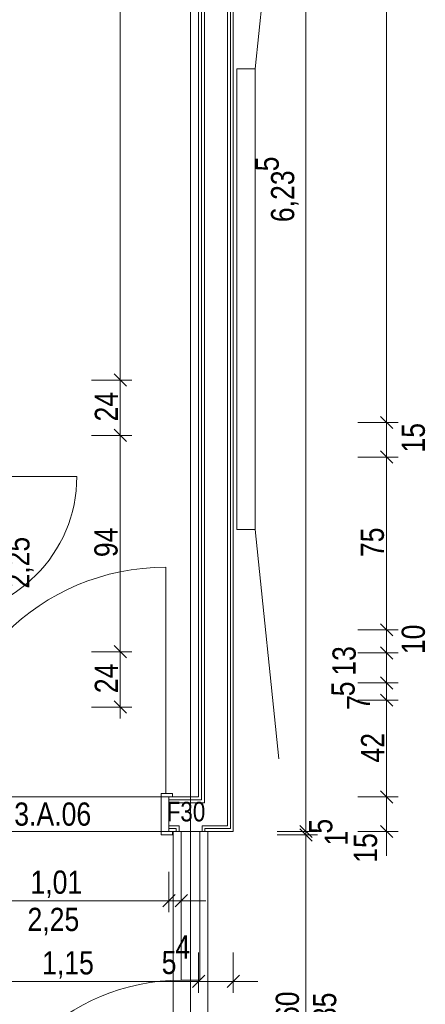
# Model space of a CAD drawing. Extents: x -620 to 3480, y 62 to 1112.
# Tile 65 of 76: x -343 to -308, y 628 to 713. Entities that reach past the tile are written whole.
import ezdxf
from ezdxf.lldxf.tags import DXFTag

# ---------------------------------------------------------------- set-up
doc = ezdxf.new("R2010")
doc.units = 0
doc.layers.get('0').update_dxf_attribs({"lineweight": 13})
for name, color, linetype, lineweight, true_color in [('00 -Bauelemente -Dämmung innen', 7, 'Continuous', 9, 0xff7fe6), ('00 -Bauelemente -Gipskarton', 7, 'Continuous', 9, 0xff7fe6), ('30 -34 Innenwände- 2 nichttragend', 7, 'Continuous', 18, 0xff7fe6), ('30 -34 Innenwände- 4 Türen_Fenster', 7, 'Continuous', 15, 0x9955ff), ('60- 61 allgemeine Ausstattung- 1 Möbel', 7, 'Continuous', 9, 0x00cccc), ('70 -76 Bemaßung- 2 Allgemein', 7, 'Continuous', 5, 0x6666cc)]:
    doc.layers.add(name, color=color, linetype=linetype, lineweight=lineweight, true_color=true_color)
for name, color, linetype, lineweight in [('70 -71 Achsen- 1 Gebäudeachsen', 7, 'STRICHPUNKT2-A06GA2HU8I', 18), ('70 -75 Raumstempel- 3 Wandstempel', 7, 'Continuous', 50), ('Keine', 7, 'Continuous', 9)]:
    doc.layers.add(name, color=color, linetype=linetype, lineweight=lineweight)
doc.styles.get("Standard").update_dxf_attribs({"font": 'ARIALN.TTF'})
tags = doc.linetypes.add('grob-A06GA2HT8I', pattern=[14, 3, -8, 3]).pattern_tags.tags
tags[8:9] = [DXFTag(74, 4), DXFTag(75, 0), DXFTag(340, '0'), DXFTag(46, 0.0), DXFTag(50, 0.0), DXFTag(44, 0.0), DXFTag(45, 0.0)]
tags[6:7] = [DXFTag(74, 4), DXFTag(75, 0), DXFTag(340, '0'), DXFTag(46, 0.0), DXFTag(50, 0.0), DXFTag(44, 0.0), DXFTag(45, 0.0)]
tags[4:5] = [DXFTag(74, 4), DXFTag(75, 0), DXFTag(340, '0'), DXFTag(46, 0.0), DXFTag(50, 0.0), DXFTag(44, 0.0), DXFTag(45, 0.0)]
tags = doc.linetypes.add('STRICHPUNKT2-A06GA2HU8I', pattern=[12.7, 6.35, -3.175, 0, -3.175]).pattern_tags.tags
tags[10:11] = [DXFTag(74, 4), DXFTag(75, 0), DXFTag(340, '0'), DXFTag(46, 0.0), DXFTag(50, 0.0), DXFTag(44, 0.0), DXFTag(45, 0.0)]
tags[8:9] = [DXFTag(74, 4), DXFTag(75, 0), DXFTag(340, '0'), DXFTag(46, 0.0), DXFTag(50, 0.0), DXFTag(44, 0.0), DXFTag(45, 0.0)]
tags[6:7] = [DXFTag(74, 4), DXFTag(75, 0), DXFTag(340, '0'), DXFTag(46, 0.0), DXFTag(50, 0.0), DXFTag(44, 0.0), DXFTag(45, 0.0)]
tags[4:5] = [DXFTag(74, 4), DXFTag(75, 0), DXFTag(340, '0'), DXFTag(46, 0.0), DXFTag(50, 0.0), DXFTag(44, 0.0), DXFTag(45, 0.0)]

# ---------------------------------------------------------------- blocks, each defined once
blk = doc.blocks.new('Referenz-A06GA2HW8I')
at = {"layer": '00 -Bauelemente -Dämmung innen', "color": 0, "linetype": 'Continuous', "lineweight": -2, "ltscale": 0.13}
for p, q in [((-327.485, 645.28), (-327.485, 767.48)), ((-325.485, 643.28), (-325.485, 767.48)), ((-330.56, 645.28), (-327.485, 645.28)), ((-330.56, 643.28), (-329.685, 643.28)), ((-329.685, 643.28), (-329.685, 642.78)), ((-327.685, 643.28), (-325.485, 643.28)), ((-327.685, 643.28), (-327.685, 642.78))]:
    blk.add_line(p, q, dxfattribs=at)
at = {"layer": '00 -Bauelemente -Gipskarton', "color": 0, "linetype": 'Continuous', "lineweight": -2, "ltscale": 0.13}
for p, q in [((-327.985, 645.78), (-327.985, 767.48)), ((-327.735, 645.53), (-327.735, 767.48)), ((-327.485, 645.28), (-327.485, 767.48)), ((-325.485, 643.28), (-325.485, 767.48)), ((-325.235, 643.03), (-325.235, 767.48)), ((-324.985, 642.78), (-324.985, 767.48)), ((-330.56, 645.78), (-327.985, 645.78)), ((-330.56, 645.53), (-327.735, 645.53)), ((-330.56, 645.28), (-327.485, 645.28)), ((-330.56, 643.28), (-329.685, 643.28)), ((-330.56, 643.03), (-329.935, 643.03)), ((-330.56, 642.78), (-330.185, 642.78)), ((-329.935, 643.03), (-329.935, 642.78)), ((-329.685, 643.28), (-329.685, 642.78)), ((-327.685, 643.28), (-325.485, 643.28)), ((-327.685, 643.28), (-327.685, 642.78)), ((-327.435, 643.03), (-325.235, 643.03)), ((-327.435, 643.03), (-327.435, 642.78)), ((-327.185, 642.78), (-324.985, 642.78))]:
    blk.add_line(p, q, dxfattribs=at)
at = {"layer": '30 -34 Innenwände- 2 nichttragend', "color": 0, "linetype": 'Continuous', "lineweight": -2, "ltscale": 0.13}
for p, q in [((-327.985, 645.78), (-327.985, 767.48)), ((-324.985, 642.78), (-324.985, 767.48)), ((-330.56, 645.78), (-330.24, 645.78)), ((-330.56, 645.78), (-327.985, 645.78)), ((-330.56, 642.78), (-330.24, 642.78)), ((-330.56, 642.78), (-330.185, 642.78)), ((-330.185, 642.78), (-327.435, 642.78)), ((-330.185, 642.78), (-329.935, 642.78)), ((-329.935, 642.78), (-329.685, 642.78)), ((-329.685, 642.78), (-327.685, 642.78)), ((-327.685, 642.78), (-327.435, 642.78)), ((-327.435, 642.78), (-327.185, 642.78)), ((-327.435, 642.78), (-327.185, 642.78)), ((-327.185, 642.78), (-324.985, 642.78))]:
    blk.add_line(p, q, dxfattribs=at)
at = {"layer": '30 -34 Innenwände- 4 Türen_Fenster', "color": 0, "linetype": 'grob-A06GA2HT8I', "lineweight": -2, "ltscale": 0.13}
for p, q in [((-350.685, 673.6), (-338.545, 673.6)), ((-330.84, 646.08), (-330.84, 665.72)), ((-350.76, 645.78), (-330.56, 645.78)), ((-350.76, 642.78), (-330.56, 642.78)), ((-330.185, 642.78), (-330.185, 610.48)), ((-327.185, 642.78), (-327.185, 610.48))]:
    blk.add_line(p, q, dxfattribs=at)
at = {"layer": '30 -34 Innenwände- 4 Türen_Fenster', "color": 0, "linetype": 'Continuous', "lineweight": -2, "ltscale": 0.13}
for p, q in [((-331.24, 642.48), (-331.24, 646.08)), ((-331.24, 646.08), (-330.84, 646.08)), ((-330.84, 646.08), (-330.24, 646.08)), ((-330.24, 646.08), (-330.24, 645.78)), ((-330.24, 645.78), (-330.56, 645.78)), ((-330.56, 645.78), (-330.56, 642.78)), ((-330.56, 642.78), (-330.24, 642.78)), ((-330.24, 642.78), (-330.24, 642.48)), ((-329.485, 629.88), (-329.485, 642.78)), ((-329.485, 642.78), (-327.885, 642.78)), ((-327.885, 642.78), (-327.885, 629.88)), ((-330.24, 642.48), (-331.24, 642.48)), ((-327.885, 629.88), (-329.485, 629.88))]:
    blk.add_line(p, q, dxfattribs=at)
at = {"layer": '30 -34 Innenwände- 4 Türen_Fenster', "color": 0, "linetype": 'grob-A06GA2HT8I', "lineweight": -2, "ltscale": 0.13}
for centre, major_axis in [((-350.685, 673.6), (0, -12.14)), ((-330.84, 646.08), (0, 19.64)), ((-329.485, 611.88), (0, 18))]:
    blk.add_ellipse(centre, major_axis=major_axis, ratio=1, start_param=0, end_param=1.570796, dxfattribs=at)
at = {"layer": '60- 61 allgemeine Ausstattung- 1 Möbel', "color": 0, "linetype": 'Continuous', "lineweight": -2, "ltscale": 0.13}
for p, q in [((-323.085, 708.98), (-321.035, 728.875)), ((-324.685, 708.98), (-323.085, 708.98)), ((-324.685, 668.98), (-324.685, 708.98)), ((-323.085, 708.98), (-323.085, 668.98)), ((-323.085, 668.98), (-324.685, 668.98)), ((-323.085, 668.98), (-321.035, 649.086))]:
    blk.add_line(p, q, dxfattribs=at)
at = {"layer": '70 -71 Achsen- 1 Gebäudeachsen', "color": 0, "linetype": 'STRICHPUNKT2-A06GA2HU8I', "lineweight": -2, "ltscale": 0.13}
blk.add_line((-328.685, 1081.42), (-328.685, 81.98), dxfattribs=at)
at = {"layer": '70 -76 Bemaßung- 2 Allgemein', "color": 0, "linetype": 'Continuous', "lineweight": -2, "ltscale": 0.13}
for p, q in [((-334.775, 683.021), (-334.775, 766.42)), ((-318.685, 643.841), (-318.685, 766.42)), ((-311.685, 679.341), (-311.685, 765.62)), ((-334.775, 680.96), (-334.775, 683.021)), ((-334.775, 682.96), (-334.775, 680.9)), ((-337.275, 681.96), (-333.775, 681.96)), ((-337.275, 681.96), (-333.775, 681.96)), ((-334.244, 681.43), (-335.305, 682.491)), ((-335.305, 682.491), (-334.244, 681.43)), ((-334.775, 678.221), (-334.775, 680.9)), ((-311.685, 679.341), (-311.685, 680.401)), ((-311.685, 677.28), (-311.685, 679.341)), ((-311.685, 677.28), (-311.685, 679.341)), ((-311.154, 677.75), (-312.215, 678.811)), ((-311.154, 677.75), (-312.215, 678.811)), ((-334.244, 676.63), (-335.305, 677.691)), ((-335.305, 677.691), (-334.244, 676.63)), ((-334.775, 676.16), (-334.775, 678.221)), ((-334.775, 678.16), (-334.775, 676.1)), ((-314.185, 678.28), (-310.685, 678.28)), ((-314.185, 678.28), (-310.685, 678.28)), ((-311.685, 675.28), (-311.685, 678.28)), ((-337.275, 677.16), (-333.775, 677.16)), ((-337.275, 677.16), (-333.775, 677.16)), ((-334.775, 659.441), (-334.775, 676.1)), ((-311.685, 676.28), (-311.685, 674.22)), ((-311.685, 676.28), (-311.685, 674.22)), ((-314.185, 675.28), (-310.685, 675.28)), ((-314.185, 675.28), (-310.685, 675.28)), ((-312.215, 675.811), (-311.154, 674.75)), ((-312.215, 675.811), (-311.154, 674.75)), ((-311.685, 674.22), (-311.685, 673.159)), ((-311.685, 661.341), (-311.685, 674.22)), ((-311.685, 661.341), (-311.685, 662.401)), ((-311.154, 659.75), (-312.215, 660.811)), ((-311.154, 659.75), (-312.215, 660.811)), ((-311.685, 659.28), (-311.685, 661.341)), ((-311.685, 659.28), (-311.685, 661.341)), ((-314.185, 660.28), (-310.685, 660.28)), ((-314.185, 660.28), (-310.685, 660.28)), ((-311.685, 658.28), (-311.685, 660.28)), ((-334.244, 657.85), (-335.305, 658.911)), ((-335.305, 658.911), (-334.244, 657.85)), ((-334.775, 657.38), (-334.775, 659.441)), ((-334.775, 659.38), (-334.775, 657.32)), ((-312.215, 658.811), (-311.154, 657.75)), ((-312.215, 658.811), (-311.154, 657.75)), ((-311.685, 659.28), (-311.685, 657.22)), ((-311.685, 659.28), (-311.685, 657.22)), ((-337.275, 658.38), (-333.775, 658.38)), ((-337.275, 658.38), (-333.775, 658.38)), ((-314.185, 658.28), (-310.685, 658.28)), ((-314.185, 658.28), (-310.685, 658.28)), ((-334.775, 654.641), (-334.775, 657.32)), ((-311.685, 657.22), (-311.685, 656.159)), ((-311.685, 656.741), (-311.685, 657.22)), ((-311.685, 654.68), (-311.685, 656.741)), ((-311.685, 656.68), (-311.685, 654.62)), ((-314.185, 655.68), (-310.685, 655.68)), ((-314.185, 655.68), (-310.685, 655.68)), ((-311.154, 655.15), (-312.215, 656.211)), ((-312.215, 656.211), (-311.154, 655.15)), ((-334.775, 652.58), (-334.775, 654.641)), ((-311.154, 653.65), (-312.215, 654.711)), ((-312.215, 654.711), (-311.154, 653.65)), ((-311.685, 655.241), (-311.685, 654.62)), ((-311.685, 653.18), (-311.685, 655.241)), ((-311.685, 655.18), (-311.685, 653.12)), ((-334.244, 653.05), (-335.305, 654.111)), ((-314.185, 654.18), (-310.685, 654.18)), ((-314.185, 654.18), (-310.685, 654.18)), ((-337.275, 653.58), (-333.775, 653.58)), ((-311.685, 646.841), (-311.685, 653.12)), ((-311.685, 646.841), (-311.685, 647.901)), ((-311.154, 645.25), (-312.215, 646.311)), ((-311.154, 645.25), (-312.215, 646.311)), ((-311.685, 644.78), (-311.685, 646.841)), ((-311.685, 644.78), (-311.685, 646.841)), ((-314.185, 645.78), (-310.685, 645.78)), ((-314.185, 645.78), (-310.685, 645.78)), ((-311.685, 642.78), (-311.685, 645.78)), ((-318.685, 643.841), (-318.685, 644.901)), ((-318.685, 641.78), (-318.685, 643.841)), ((-318.685, 641.78), (-318.685, 643.841)), ((-318.685, 643.48), (-318.685, 641.42)), ((-318.685, 643.48), (-318.685, 641.42)), ((-311.685, 643.78), (-311.685, 641.72)), ((-321.185, 642.78), (-317.685, 642.78)), ((-321.185, 642.78), (-317.685, 642.78)), ((-318.154, 642.25), (-319.215, 643.311)), ((-318.154, 642.25), (-319.215, 643.311)), ((-319.215, 643.011), (-318.154, 641.95)), ((-319.215, 643.011), (-318.154, 641.95)), ((-318.685, 642.48), (-318.685, 642.78)), ((-314.185, 642.78), (-310.685, 642.78)), ((-312.215, 643.311), (-311.154, 642.25)), ((-321.185, 642.48), (-317.685, 642.48)), ((-321.185, 642.48), (-317.685, 642.48)), ((-311.685, 641.72), (-311.685, 640.659)), ((-318.685, 641.42), (-318.685, 640.359)), ((-318.685, 611.541), (-318.685, 641.42)), ((-330.56, 639.28), (-330.56, 635.78)), ((-330.56, 639.28), (-330.56, 635.78)), ((-329.485, 639.28), (-329.485, 635.78)), ((-331.62, 636.78), (-349.699, 636.78)), ((-331.62, 636.78), (-332.681, 636.78)), ((-329.56, 636.78), (-331.62, 636.78)), ((-329.56, 636.78), (-331.62, 636.78)), ((-330.029, 637.311), (-331.09, 636.25)), ((-330.029, 637.311), (-331.09, 636.25)), ((-329.485, 636.78), (-330.56, 636.78)), ((-330.485, 636.78), (-328.424, 636.78)), ((-330.015, 636.25), (-328.954, 637.311)), ((-328.424, 636.78), (-327.364, 636.78)), ((-327.985, 632.28), (-327.985, 628.78)), ((-327.985, 632.28), (-327.985, 628.78)), ((-324.985, 632.28), (-324.985, 628.78)), ((-329.045, 629.78), (-349.924, 629.78)), ((-329.045, 629.78), (-330.106, 629.78)), ((-326.985, 629.78), (-329.045, 629.78)), ((-326.985, 629.78), (-329.045, 629.78)), ((-327.454, 630.311), (-328.515, 629.25)), ((-327.454, 630.311), (-328.515, 629.25)), ((-324.985, 629.78), (-327.985, 629.78)), ((-325.985, 629.78), (-323.924, 629.78)), ((-325.515, 629.25), (-324.454, 630.311)), ((-323.924, 629.78), (-322.864, 629.78))]:
    blk.add_line(p, q, dxfattribs=at)
at = {"layer": '70 -75 Raumstempel- 3 Wandstempel', "color": 0, "linetype": 'Continuous', "lineweight": -2, "ltscale": 0.13, "insert": (-330.761, 645.359), "char_height": 1.7, "attachment_point": 1}
blk.add_mtext('{\\fArial Narrow;F30}', dxfattribs=at)
at = {"layer": '70 -76 Bemaßung- 2 Allgemein', "color": 0, "linetype": 'Continuous', "lineweight": -2, "ltscale": 0.13, "char_height": 2.01377, "attachment_point": 1, "rotation": 90}
for s, insert in [('{\\fArial Narrow;5}', (-323.053, 700.076)), ('{\\fArial Narrow;6,23}', (-321.71, 695.666)), ('{\\fArial Narrow;24}', (-336.992, 678.368)), ('{\\fArial Narrow;15}', (-310.38, 675.668)), ('{\\fArial Narrow;94}', (-337.026, 666.592)), ('{\\fArial Narrow;75}', (-313.932, 666.598)), ('{\\fArial Narrow;2,25}', (-344.666, 663.865)), ('{\\fArial Narrow;10}', (-310.38, 658.174)), ('{\\fArial Narrow;13}', (-316.38, 656.304)), ('{\\fArial Narrow;24}', (-336.992, 654.788)), ('{\\fArial Narrow;5}', (-316.47, 654.517)), ('{\\fArial Narrow;7}', (-315.127, 653.339)), ('{\\fArial Narrow;42}', (-313.903, 648.77)), ('{\\fArial Narrow;5}', (-318.405, 642.602)), ('{\\fArial Narrow;1}', (-317.062, 641.565)), ('{\\fArial Narrow;15}', (-314.527, 640.071)), ('{\\fArial Narrow;1,60}', (-321.3, 624.412)), ('{\\fArial Narrow;2,85}', (-318.066, 624.315))]:
    blk.add_mtext(s, dxfattribs=dict(at, insert=insert))
at = {"layer": '70 -76 Bemaßung- 2 Allgemein', "color": 0, "linetype": 'Continuous', "lineweight": -2, "ltscale": 0.13, "char_height": 2.01377, "attachment_point": 1}
for s, insert in [('{\\fArial Narrow;1,01}', (-342.567, 639.396)), ('{\\fArial Narrow;2,25}', (-342.824, 636.162)), ('{\\fArial Narrow;4}', (-329.998, 633.77)), ('{\\fArial Narrow;1,15}', (-341.559, 632.396)), ('{\\fArial Narrow;5}', (-331.188, 632.427))]:
    blk.add_mtext(s, dxfattribs=dict(at, insert=insert))
at = {"layer": 'Keine', "color": 0, "linetype": 'Continuous', "lineweight": -2, "ltscale": 0.13, "insert": (-346.022, 645.301), "char_height": 2.01377, "attachment_point": 1}
blk.add_mtext('{\\fArial Narrow;T.3.A.06}', dxfattribs=at)

msp = doc.modelspace()

# ---------------------------------------------------------------- block references
at = {"color": 8, "lineweight": 13, "ltscale": 0.13, "true_color": 0x808080}
msp.add_blockref('Referenz-A06GA2HW8I', (0, 0), dxfattribs=at)

doc.saveas('drawing.dxf')
